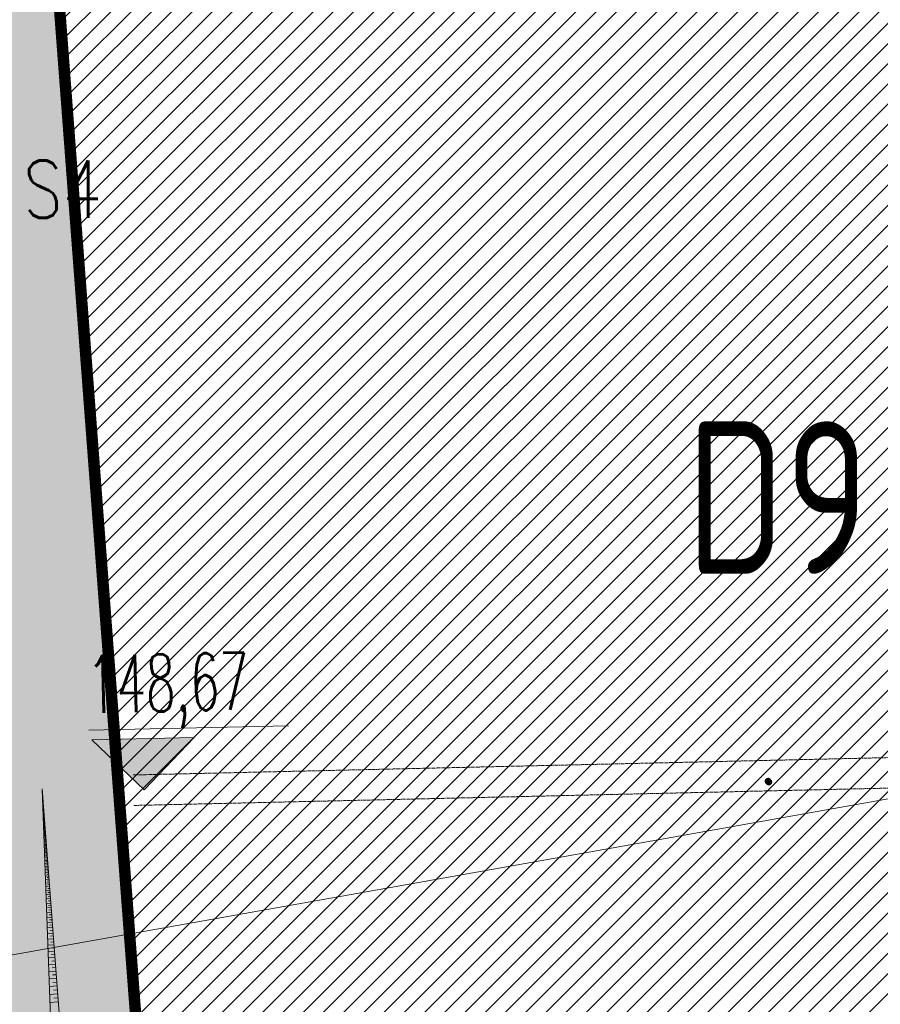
# Model space of a CAD drawing. Header units: metres. Extents: x 6438197 to 12957343, y 5629874 to 11322802.
# Tile 71 of 115: x 6443841 to 6444970, y 5643531 to 5644822. Entities that reach past the tile are written whole.
import ezdxf
from ezdxf.enums import TextEntityAlignment as Align

# ---------------------------------------------------------------- set-up
doc = ezdxf.new("R2010")
doc.units = ezdxf.units.M
doc.header["$MEASUREMENT"] = 0
doc.linetypes.add('DASHED', pattern=[75, 50, -25])
for name, color, linetype, lineweight in [('_D_krawężnik 0-10', 240, 'Continuous', 15), ('_D_RZEDNE', 10, 'Continuous', 9), ('_D_SKARPA', 80, 'Continuous', 9), ('e-opis', 7, 'Continuous', 15), ('GSPWPN', 7, 'Continuous', 15), ('Linie_odn', 84, 'Continuous', 20), ('Opis_PZ_1', 84, 'Continuous', 20), ('WYPELNIENIA', 204, 'Continuous', 5)]:
    doc.layers.add(name, color=color, linetype=linetype, lineweight=lineweight)
doc.styles.add('EL', font='simplexp.shx')
doc.styles.add('sandesk_txt_ICP', font='isocpeur.ttf', dxfattribs={"width": 0.75})
doc.styles.add('simplex', font='simplex.shx', dxfattribs={"width": 0.6})

# ---------------------------------------------------------------- blocks, each defined once
blk = doc.blocks.new('KOLO')
blk.add_hatch(color=0).paths.add_polyline_path([(0, -0.5), (-0.12941, -0.482963), (-0.25, -0.433013), (-0.353553, -0.353553), (-0.433013, -0.25), (-0.482963, -0.12941), (-0.5, 0), (-0.482963, 0.12941), (-0.433013, 0.25), (-0.353553, 0.353553), (-0.25, 0.433013), (-0.12941, 0.482963), (0, 0.5), (0.12941, 0.482963), (0.25, 0.433013), (0.353553, 0.353553), (0.433013, 0.25), (0.482963, 0.12941), (0.5, 0), (0.482963, -0.12941), (0.433013, -0.25), (0.353553, -0.353553), (0.25, -0.433013), (0.12941, -0.482963)])
blk = doc.blocks.new('_rzedne')
at = {"layer": '_D_RZEDNE'}
blk.add_hatch(color=256, dxfattribs=at).paths.add_polyline_path([(-0.4472, 0.4474), (0, 0), (0.4472, 0.4474)])
for p, q in [((-0.4714, 0.5329), (1.2739, 0.5329)), ((-0.4472, 0.4474), (0, 0)), ((-0.4472, 0.4474), (0.4472, 0.4474)), ((0.4472, 0.4474), (0, 0))]:
    blk.add_line(p, q, dxfattribs=at)
at = {"layer": '_D_RZEDNE', "style": 'simplex', "width": 0.6}
for tag, p in [('136,70', (-0.4794, 1.3011)), ('136,60', (-0.4794, 0.6827))]:
    blk.add_attdef(tag, p, '', height=0.5, dxfattribs=at)

msp = doc.modelspace()

# ---------------------------------------------------------------- hatches: boundary and pattern name
at = {"layer": 'WYPELNIENIA'}
h = msp.add_hatch(dxfattribs=at)
h.set_pattern_fill('ANSI31', color=16, scale=150, style=0)
h.paths.add_polyline_path([(6443321.429, 5652405.691), (6444021.039, 5652422.027), (6444603.706, 5651338.573), (6444601.871, 5651338.532), (6444874.575, 5650838.35), (6450595.263, 5650968.994), (6450606.688, 5650466.915), (6454624.969, 5650558.355), (6454602.252, 5651561.261), (6455055.81, 5651571.583), (6458600.395, 5651652.223), (6458714.917, 5646654.148), (6454720.129, 5646563.243), (6454791.12, 5643253.147), (6453897.566, 5643232.813), (6453920.942, 5642187.643), (6454814.953, 5642211.245), (6454802.424, 5642766.955), (6454850.162, 5640713.697), (6454559.364, 5640706.02), (6454525.988, 5642003.993), (6453926.22, 5641987.713), (6453958.656, 5640691.742), (6453367.942, 5640676.957), (6453310.776, 5643219.507), (6447852.213, 5643095.235), (6447880.453, 5641853.409), (6444125.919, 5641772.937), (6443716.284, 5647180.94)])
h.paths.add_polyline_path([(6446403.982, 5649741.583), (6446479.702, 5646442.104), (6453232.841, 5646597.25), (6453165.21, 5649497.454), (6449561.86, 5649419.3), (6449555.325, 5649817.086)], flags=16)
h = msp.add_hatch(dxfattribs=at)
h.set_pattern_fill('AR-SAND', color=94, scale=50, style=0)
h.set_pattern_definition([(37.5, (-64710.525, 3655.756), (-3.1496679, 96.34118845), [0, -76, 0, -85, 0, -81.25]), (7.5, (-64710.53, 3655.76), (88.4888353, 141.1073033), [0, -41, 0, -68.5, 0, -26.25]), (327.5, (-64772.025, 3655.76), (155.56371654, 0.3742936), [0, -25, 0, -90, 0, -117.5]), (317.5, (-64772.03, 3655.76), (150.180993, 43.9986286), [0, -12.5, 0, -59, 0, -67.5])])
h.paths.add_polyline_path([(6443541.051, 5645822.336), (6443223.143, 5652380.135), (6443223.796, 5652380.144), (6443225.296, 5652380.166), (6443226.789, 5652380.688), (6443228.281, 5652381.21), (6443229.781, 5652381.232), (6443231.266, 5652382.254), (6443232.759, 5652382.775), (6443234.251, 5652383.297), (6443235.737, 5652384.319), (6443236.722, 5652385.334), (6443238.215, 5652385.855), (6443239.193, 5652387.37), (6443240.178, 5652388.384), (6443241.663, 5652389.406), (6443242.141, 5652390.913), (6443243.126, 5652391.928), (6443244.104, 5652393.442), (6443244.582, 5652394.949), (6443245.06, 5652396.456), (6443246.038, 5652397.971), (6443246.017, 5652399.471), (6443246.495, 5652400.978), (6443246.973, 5652402.485), (6443246.929, 5652405.485), (6443246.926, 5652405.666), (6443321.118, 5652407.289), (6443818.913, 5645820.427)])
h.paths.add_polyline_path([(6443735.113, 5641819.25), (6444123.563, 5641789.283), (6443818.913, 5645820.427), (6443541.051, 5645822.336)])

# ---------------------------------------------------------------- linework, layer by layer
at = {"layer": '_D_krawężnik 0-10', "linetype": 'DASHED', "ltscale": 0.025}
for p, q in [((6443989.611, 5643831.533), (6454774.304, 5644079.299)), ((6443990.53, 5643791.544), (6454775.222, 5644039.31))]:
    msp.add_line(p, q, dxfattribs=at)
at = {"layer": '_D_krawężnik 0-10', "const_width": 15}
msp.add_lwpolyline([(6447908.054, 5640555.798), (6444155.409, 5640464.646), (6444124.786, 5641773.118), (6443320.798, 5652411.541)], dxfattribs=at)
at = {"layer": '_D_SKARPA', "color": 1}
for p, q in [((6444024.981, 5641766.771), (6443870.325, 5643813.182)), ((6443945.762, 5641763.644), (6443870.325, 5643813.182)), ((6443870.338, 5643813.016), (6443870.335, 5643813.015)), ((6443870.345, 5643812.913), (6443870.335, 5643812.913)), ((6443870.369, 5643812.607), (6443870.346, 5643812.605)), ((6443870.361, 5643812.709), (6443870.352, 5643812.708)), ((6443870.392, 5643812.3), (6443870.358, 5643812.298)), ((6443870.384, 5643812.403), (6443870.369, 5643812.401)), ((6443870.415, 5643811.994), (6443870.369, 5643811.99)), ((6443870.438, 5643811.687), (6443870.38, 5643811.683)), ((6443870.407, 5643812.096), (6443870.386, 5643812.094)), ((6443870.461, 5643811.381), (6443870.392, 5643811.375)), ((6443870.484, 5643811.074), (6443870.403, 5643811.068)), ((6443870.43, 5643811.789), (6443870.404, 5643811.787)), ((6443870.508, 5643810.768), (6443870.414, 5643810.761)), ((6443870.454, 5643811.483), (6443870.421, 5643811.48)), ((6443870.531, 5643810.461), (6443870.426, 5643810.453)), ((6443870.554, 5643810.155), (6443870.437, 5643810.146)), ((6443870.477, 5643811.176), (6443870.438, 5643811.173)), ((6443870.577, 5643809.848), (6443870.448, 5643809.838)), ((6443870.5, 5643810.87), (6443870.455, 5643810.866)), ((6443870.6, 5643809.542), (6443870.46, 5643809.531)), ((6443870.623, 5643809.235), (6443870.471, 5643809.223)), ((6443870.523, 5643810.563), (6443870.472, 5643810.559)), ((6443870.647, 5643808.928), (6443870.482, 5643808.916)), ((6443870.546, 5643810.257), (6443870.49, 5643810.253)), ((6443870.67, 5643808.622), (6443870.494, 5643808.609)), ((6443870.693, 5643808.315), (6443870.505, 5643808.301)), ((6443870.569, 5643809.95), (6443870.507, 5643809.946)), ((6443870.716, 5643808.009), (6443870.516, 5643807.994)), ((6443870.593, 5643809.644), (6443870.524, 5643809.639)), ((6443870.74, 5643807.698), (6443870.528, 5643807.682)), ((6443870.764, 5643807.382), (6443870.539, 5643807.365)), ((6443870.616, 5643809.337), (6443870.541, 5643809.332)), ((6443870.788, 5643807.059), (6443870.551, 5643807.041)), ((6443870.639, 5643809.031), (6443870.559, 5643809.025)), ((6443870.813, 5643806.73), (6443870.563, 5643806.711)), ((6443870.662, 5643808.724), (6443870.576, 5643808.718)), ((6443870.838, 5643806.395), (6443870.576, 5643806.375)), ((6443870.864, 5643806.053), (6443870.588, 5643806.032)), ((6443870.685, 5643808.418), (6443870.593, 5643808.411)), ((6443870.89, 5643805.704), (6443870.601, 5643805.682)), ((6443870.708, 5643808.111), (6443870.61, 5643808.104)), ((6443870.917, 5643805.348), (6443870.614, 5643805.325)), ((6443870.732, 5643807.804), (6443870.628, 5643807.797)), ((6443870.945, 5643804.985), (6443870.628, 5643804.961)), ((6443870.973, 5643804.615), (6443870.641, 5643804.59)), ((6443870.755, 5643807.494), (6443870.645, 5643807.486)), ((6443871.001, 5643804.238), (6443870.655, 5643804.212)), ((6443870.779, 5643807.178), (6443870.663, 5643807.169)), ((6443871.03, 5643803.853), (6443870.67, 5643803.826)), ((6443870.803, 5643806.855), (6443870.681, 5643806.846)), ((6443871.06, 5643803.461), (6443870.684, 5643803.432)), ((6443871.09, 5643803.061), (6443870.699, 5643803.031)), ((6443870.828, 5643806.526), (6443870.7, 5643806.516)), ((6443871.121, 5643802.653), (6443870.714, 5643802.622)), ((6443870.854, 5643806.19), (6443870.719, 5643806.18)), ((6443871.153, 5643802.234), (6443870.729, 5643802.202)), ((6443870.879, 5643805.848), (6443870.738, 5643805.837)), ((6443871.185, 5643801.798), (6443870.745, 5643801.765)), ((6443870.906, 5643805.499), (6443870.757, 5643805.488)), ((6443870.933, 5643805.143), (6443870.777, 5643805.132)), ((6443870.96, 5643804.781), (6443870.798, 5643804.768)), ((6443870.988, 5643804.411), (6443870.819, 5643804.398)), ((6443871.017, 5643804.033), (6443870.84, 5643804.02)), ((6443871.046, 5643803.649), (6443870.861, 5643803.635)), ((6443871.075, 5643803.256), (6443870.884, 5643803.242)), ((6443871.106, 5643802.856), (6443870.906, 5643802.841)), ((6443871.137, 5643802.446), (6443870.929, 5643802.43)), ((6443871.169, 5643802.018), (6443870.953, 5643802.002)), ((6443871.202, 5643801.574), (6443870.978, 5643801.557)), ((6443871.22, 5643801.345), (6443870.762, 5643801.311)), ((6443871.255, 5643800.874), (6443870.78, 5643800.838)), ((6443871.292, 5643800.384), (6443870.798, 5643800.347)), ((6443871.331, 5643799.875), (6443870.816, 5643799.836)), ((6443871.371, 5643799.345), (6443870.836, 5643799.305)), ((6443871.412, 5643798.795), (6443870.856, 5643798.753)), ((6443871.456, 5643798.222), (6443870.877, 5643798.178)), ((6443871.501, 5643797.627), (6443870.899, 5643797.581)), ((6443871.548, 5643797.008), (6443870.922, 5643796.961)), ((6443871.596, 5643796.364), (6443870.946, 5643796.315)), ((6443871.647, 5643795.695), (6443870.971, 5643795.644)), ((6443871.699, 5643794.999), (6443870.996, 5643794.946)), ((6443871.237, 5643801.112), (6443871.004, 5643801.094)), ((6443871.754, 5643794.275), (6443871.023, 5643794.22)), ((6443871.274, 5643800.632), (6443871.031, 5643800.613)), ((6443871.811, 5643793.523), (6443871.051, 5643793.465)), ((6443871.311, 5643800.132), (6443871.059, 5643800.113)), ((6443871.87, 5643792.74), (6443871.08, 5643792.681)), ((6443871.351, 5643799.613), (6443871.089, 5643799.593)), ((6443871.932, 5643791.927), (6443871.11, 5643791.865)), ((6443871.391, 5643799.073), (6443871.119, 5643799.052)), ((6443871.995, 5643791.081), (6443871.141, 5643791.017)), ((6443871.434, 5643798.511), (6443871.151, 5643798.49)), ((6443872.062, 5643790.202), (6443871.173, 5643790.134)), ((6443871.478, 5643797.928), (6443871.183, 5643797.905)), ((6443872.131, 5643789.287), (6443871.207, 5643789.217)), ((6443871.524, 5643797.32), (6443871.218, 5643797.297)), ((6443871.572, 5643796.689), (6443871.253, 5643796.665)), ((6443871.621, 5643796.033), (6443871.29, 5643796.008)), ((6443871.673, 5643795.35), (6443871.328, 5643795.324)), ((6443871.726, 5643794.641), (6443871.368, 5643794.614)), ((6443871.782, 5643793.903), (6443871.41, 5643793.875)), ((6443871.84, 5643793.136), (6443871.453, 5643793.106)), ((6443871.9, 5643792.338), (6443871.498, 5643792.307)), ((6443871.963, 5643791.508), (6443871.544, 5643791.477)), ((6443872.028, 5643790.646), (6443871.593, 5643790.613)), ((6443872.096, 5643789.749), (6443871.643, 5643789.715)), ((6443872.167, 5643788.816), (6443871.696, 5643788.781)), ((6443872.203, 5643788.336), (6443871.242, 5643788.264)), ((6443872.278, 5643787.347), (6443871.279, 5643787.272)), ((6443872.355, 5643786.319), (6443871.317, 5643786.241)), ((6443872.436, 5643785.25), (6443871.356, 5643785.169)), ((6443872.52, 5643784.139), (6443871.397, 5643784.054)), ((6443872.607, 5643782.983), (6443871.44, 5643782.895)), ((6443872.698, 5643781.781), (6443871.484, 5643781.689)), ((6443872.793, 5643780.531), (6443871.53, 5643780.436)), ((6443872.891, 5643779.232), (6443871.578, 5643779.133)), ((6443872.993, 5643777.881), (6443871.628, 5643777.778)), ((6443873.099, 5643776.476), (6443871.68, 5643776.369)), ((6443872.24, 5643787.847), (6443871.75, 5643787.81)), ((6443872.316, 5643786.838), (6443871.807, 5643786.8)), ((6443872.395, 5643785.79), (6443871.866, 5643785.75)), ((6443872.478, 5643784.7), (6443871.928, 5643784.658)), ((6443872.563, 5643783.567), (6443871.991, 5643783.523)), ((6443872.652, 5643782.388), (6443872.058, 5643782.343)), ((6443872.745, 5643781.162), (6443872.127, 5643781.116)), ((6443872.841, 5643779.888), (6443872.198, 5643779.84)), ((6443872.941, 5643778.563), (6443872.273, 5643778.513)), ((6443873.046, 5643777.186), (6443872.35, 5643777.133)), ((6443873.154, 5643775.753), (6443872.431, 5643775.698)), ((6443873.21, 5643775.015), (6443871.734, 5643774.904)), ((6443873.324, 5643773.496), (6443871.79, 5643773.38)), ((6443873.444, 5643771.917), (6443871.848, 5643771.797)), ((6443873.568, 5643770.275), (6443871.909, 5643770.15)), ((6443873.697, 5643768.567), (6443871.972, 5643768.437)), ((6443873.831, 5643766.792), (6443872.038, 5643766.656)), ((6443873.971, 5643764.946), (6443872.106, 5643764.805)), ((6443874.116, 5643763.026), (6443872.177, 5643762.88)), ((6443873.266, 5643774.264), (6443872.515, 5643774.207)), ((6443873.383, 5643772.715), (6443872.602, 5643772.656)), ((6443873.505, 5643771.104), (6443872.692, 5643771.043)), ((6443873.632, 5643769.43), (6443872.787, 5643769.366)), ((6443873.763, 5643767.689), (6443872.885, 5643767.622)), ((6443873.9, 5643765.878), (6443872.986, 5643765.809)), ((6443874.042, 5643763.996), (6443873.092, 5643763.924)), ((6443874.267, 5643761.03), (6443872.25, 5643760.878)), ((6443874.423, 5643758.955), (6443872.327, 5643758.796)), ((6443874.586, 5643756.797), (6443872.407, 5643756.632)), ((6443874.756, 5643754.553), (6443872.489, 5643754.381)), ((6443874.932, 5643752.22), (6443872.576, 5643752.041)), ((6443875.116, 5643749.793), (6443872.665, 5643749.608)), ((6443874.19, 5643762.038), (6443873.202, 5643761.964)), ((6443874.344, 5643760.003), (6443873.317, 5643759.925)), ((6443874.504, 5643757.887), (6443873.436, 5643757.806)), ((6443874.67, 5643755.686), (6443873.56, 5643755.602)), ((6443874.843, 5643753.398), (6443873.688, 5643753.311)), ((6443875.023, 5643751.019), (6443873.822, 5643750.928)), ((6443875.306, 5643747.271), (6443872.758, 5643747.078)), ((6443875.505, 5643744.648), (6443872.855, 5643744.448)), ((6443875.711, 5643741.92), (6443872.956, 5643741.712)), ((6443875.925, 5643739.085), (6443873.06, 5643738.868)), ((6443875.21, 5643748.545), (6443873.962, 5643748.451)), ((6443875.404, 5643745.973), (6443874.106, 5643745.874)), ((6443875.607, 5643743.298), (6443874.257, 5643743.196)), ((6443875.817, 5643740.517), (6443874.413, 5643740.411)), ((6443876.035, 5643737.625), (6443874.576, 5643737.515)), ((6443876.148, 5643736.136), (6443873.169, 5643735.911)), ((6443876.38, 5643733.07), (6443873.282, 5643732.836)), ((6443876.621, 5643729.882), (6443873.4, 5643729.638)), ((6443876.871, 5643726.566), (6443873.523, 5643726.313)), ((6443876.263, 5643734.618), (6443874.745, 5643734.504)), ((6443876.499, 5643731.492), (6443874.921, 5643731.372)), ((6443876.745, 5643728.241), (6443875.104, 5643728.117)), ((6443877, 5643724.86), (6443875.294, 5643724.731)), ((6443877.132, 5643723.12), (6443873.65, 5643722.856)), ((6443877.402, 5643719.535), (6443873.782, 5643719.262)), ((6443877.684, 5643715.809), (6443873.92, 5643715.524)), ((6443877.977, 5643711.934), (6443874.063, 5643711.638)), ((6443877.266, 5643721.346), (6443875.492, 5643721.212)), ((6443877.542, 5643717.691), (6443875.697, 5643717.551)), ((6443877.829, 5643713.891), (6443875.911, 5643713.746)), ((6443878.281, 5643707.904), (6443874.211, 5643707.597)), ((6443878.598, 5643703.715), (6443874.366, 5643703.395)), ((6443878.927, 5643699.358), (6443874.527, 5643699.026)), ((6443878.128, 5643709.939), (6443876.133, 5643709.789)), ((6443878.438, 5643705.831), (6443876.365, 5643705.674)), ((6443878.761, 5643701.559), (6443876.605, 5643701.396)), ((6443879.27, 5643694.829), (6443874.694, 5643694.483)), ((6443879.626, 5643690.119), (6443874.868, 5643689.759)), ((6443879.996, 5643685.221), (6443875.049, 5643684.847)), ((6443879.097, 5643697.116), (6443876.855, 5643696.947)), ((6443879.446, 5643692.497), (6443877.115, 5643692.321)), ((6443879.809, 5643687.695), (6443877.385, 5643687.512)), ((6443880.381, 5643680.129), (6443875.237, 5643679.74)), ((6443880.781, 5643674.834), (6443875.432, 5643674.43)), ((6443880.186, 5643682.701), (6443877.666, 5643682.51)), ((6443880.579, 5643677.508), (6443877.958, 5643677.31)), ((6443881.197, 5643669.328), (6443875.635, 5643668.908)), ((6443881.629, 5643663.604), (6443875.847, 5643663.167)), ((6443880.987, 5643672.109), (6443878.262, 5643671.903)), ((6443881.411, 5643666.495), (6443878.577, 5643666.281)), ((6443881.852, 5643660.657), (6443878.906, 5643660.435)), ((6443882.079, 5643657.651), (6443876.067, 5643657.197)), ((6443882.547, 5643651.461), (6443876.295, 5643650.989)), ((6443882.311, 5643654.588), (6443879.247, 5643654.356)), ((6443882.788, 5643648.276), (6443879.602, 5643648.035)), ((6443883.033, 5643645.026), (6443876.533, 5643644.534)), ((6443883.539, 5643638.334), (6443876.78, 5643637.823)), ((6443883.284, 5643641.714), (6443879.972, 5643641.463)), ((6443883.799, 5643634.89), (6443880.355, 5643634.63)), ((6443884.065, 5643631.376), (6443877.036, 5643630.844)), ((6443884.612, 5643624.14), (6443877.304, 5643623.588)), ((6443884.336, 5643627.795), (6443880.755, 5643627.524)), ((6443885.18, 5643616.617), (6443877.581, 5643616.043)), ((6443885.772, 5643608.795), (6443877.87, 5643608.198)), ((6443884.893, 5643620.417), (6443881.17, 5643620.135)), ((6443885.473, 5643612.746), (6443881.601, 5643612.453)), ((6443886.386, 5643600.661), (6443878.17, 5643600.04)), ((6443886.076, 5643604.769), (6443882.05, 5643604.465)), ((6443886.703, 5643596.475), (6443882.517, 5643596.159)), ((6443887.025, 5643592.204), (6443878.482, 5643591.558)), ((6443887.69, 5643583.41), (6443878.807, 5643582.738)), ((6443887.354, 5643587.851), (6443883.002, 5643587.522)), ((6443888.381, 5643574.266), (6443879.145, 5643573.568)), ((6443888.032, 5643578.884), (6443883.506, 5643578.542)), ((6443888.737, 5643569.56), (6443884.031, 5643569.204)), ((6443889.1, 5643564.758), (6443879.496, 5643564.032)), ((6443889.469, 5643559.865), (6443884.576, 5643559.495)), ((6443889.847, 5643554.872), (6443879.861, 5643554.117)), ((6443890.624, 5643544.592), (6443880.24, 5643543.807)), ((6443890.231, 5643549.784), (6443885.143, 5643549.399)), ((6443891.431, 5643533.903), (6443880.635, 5643533.087)), ((6443891.023, 5643539.301), (6443885.733, 5643538.902))]:
    msp.add_line(p, q, dxfattribs=at)
at = {"layer": 'Linie_odn'}
msp.add_lwpolyline([(6445195.693, 5643838.576), (6443482.653, 5643533.436), (6443086.653, 5643533.436)], dxfattribs=at)

# ---------------------------------------------------------------- block references
at = {"layer": '_D_RZEDNE', "color": 7, "lineweight": 0}
ref = msp.add_blockref('_rzedne', (6444004.318, 5643811.889), dxfattribs=dict(at, xscale=150, yscale=150, zscale=100, rotation=1.3036))
ref.add_attrib('136,60', '148,67', (6443930.102, 5643912.638), dxfattribs={"height": 75, "rotation": 1.303602, "style": 'simplex', "width": 0.6})
at = {"layer": 'GSPWPN', "color": 7, "lineweight": 15, "xscale": 8.999999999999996, "yscale": 8.999999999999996, "zscale": 8.999999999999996, "rotation": 125.9165602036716}
for p in [(6444822.367, 5643823.337), (6444822.367, 5643823.337), (6444822.367, 5643823.337), (6444822.367, 5643823.337), (6444822.368, 5643823.314), (6444822.368, 5643823.314), (6444822.368, 5643823.314), (6444822.368, 5643823.314), (6444822.389, 5643823.36), (6444822.389, 5643823.36), (6444822.389, 5643823.337), (6444822.389, 5643823.337)]:
    msp.add_blockref('KOLO', p, dxfattribs=at)
at = {"layer": 'GSPWPN', "color": 251, "lineweight": 15, "xscale": 9, "yscale": 9, "zscale": 9, "rotation": 125.916560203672}
for p in [(6444823.33, 5643822.383), (6444823.33, 5643822.383), (6444823.33, 5643822.36), (6444823.33, 5643822.36)]:
    msp.add_blockref('KOLO', p, dxfattribs=at)

# ---------------------------------------------------------------- texts
at = {"layer": 'e-opis', "color": 1, "style": 'EL', "width": 0.8}
msp.add_text('S4', height=75, dxfattribs=at).set_placement((6443897.132, 5644562.258), align=Align.CENTER)
at = {"layer": 'Opis_PZ_1', "style": 'sandesk_txt_ICP', "width": 0.75}
msp.add_text('D9', height=200, dxfattribs=at).set_placement((6444955.193, 5644095.346), align=Align.RIGHT)

doc.saveas('drawing.dxf')
